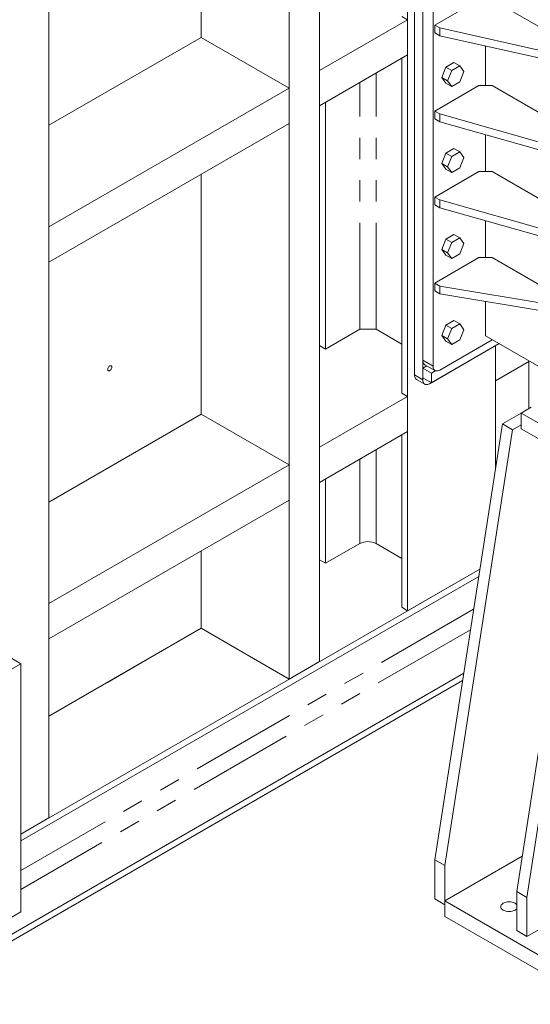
# Model space of a CAD drawing. Header units: millimetres. Extents: x 525 to 29324, y 175 to 20618.
# Tile 146 of 220: x 14658 to 15725, y 11001 to 13058. Entities that reach past the tile are written whole.
import ezdxf

# ---------------------------------------------------------------- set-up
doc = ezdxf.new("R2010")
doc.units = ezdxf.units.MM
doc.linetypes.add('SLD-Centrada-doble', pattern=[12.7, 6.35, -1.27, 1.27, -1.27, 1.27, -1.27])
doc.linetypes.add('SLD-Continua', pattern=[0])

msp = doc.modelspace()

# ---------------------------------------------------------------- linework, layer by layer
at = {"color": 7, "linetype": 'SLD-Continua', "lineweight": 18, "ltscale": 35}
for p, q in [((15469.1, 11823.5), (15469.1, 13770.9)), ((15469.1, 11823.5), (15469.1, 13770.9)), ((15469.1, 11823.5), (15469.1, 13770.9)), ((15469.1, 11823.5), (15469.1, 13770.9)), ((15469.1, 11823.5), (15469.1, 13770.9)), ((15469.1, 11823.5), (15469.1, 13770.9)), ((15285.2, 11717.4), (15285.2, 13664.8)), ((15285.2, 11717.4), (15285.2, 13664.8)), ((15285.2, 11717.4), (15285.2, 13664.8)), ((15285.2, 11717.4), (15285.2, 13664.8)), ((15285.2, 11717.4), (15285.2, 13664.8)), ((15285.2, 11717.4), (15285.2, 13664.8)), ((15221.6, 11680.6), (15221.6, 13628.1)), ((15221.6, 11680.6), (15221.6, 13628.1)), ((15221.6, 11680.6), (15221.6, 13628.1)), ((15221.6, 11680.6), (15221.6, 13628.1)), ((15221.6, 11680.6), (15221.6, 13628.1)), ((15221.6, 11680.6), (15221.6, 13628.1)), ((15483.2, 13569.2), (15483.2, 12315.9)), ((15483.2, 13569.2), (15483.2, 12315.9)), ((15483.2, 13569.2), (15483.2, 12315.9)), ((15483.2, 13569.2), (15483.2, 12315.9)), ((15483.2, 13569.2), (15483.2, 12315.9)), ((15483.2, 13569.2), (15483.2, 12315.9)), ((15500.9, 13559), (15500.9, 12305.7)), ((15500.9, 13559), (15500.9, 12305.7)), ((15500.9, 13559), (15500.9, 12305.7)), ((15500.9, 13559), (15500.9, 12305.7)), ((15500.9, 13559), (15500.9, 12305.7)), ((15500.9, 13559), (15500.9, 12305.7)), ((15037.7, 13020.9), (15037.7, 13521.9)), ((15037.7, 13020.9), (15037.7, 13521.9)), ((15037.7, 13020.9), (15037.7, 13521.9)), ((15037.7, 13020.9), (15037.7, 13521.9)), ((15037.7, 13020.9), (15037.7, 13521.9)), ((15037.7, 13020.9), (15037.7, 13521.9)), ((15500.9, 13518.2), (15500.9, 12346.5)), ((15522.1, 13506), (15522.1, 12334.2)), ((14719.5, 11390.8), (14719.5, 13338.2)), ((14719.5, 11390.8), (14719.5, 13338.2)), ((14719.5, 11390.8), (14719.5, 13338.2)), ((14719.5, 11390.8), (14719.5, 13338.2)), ((14719.5, 11390.8), (14719.5, 13338.2)), ((14719.5, 11390.8), (14719.5, 13338.2)), ((15525.6, 13046.7), (15617.6, 13099.7)), ((15645.9, 13099.7), (15858, 12977.3)), ((15285.2, 12951.6), (15469.1, 13057.7)), ((15285.2, 12951.6), (15469.1, 13057.7)), ((15285.2, 12951.6), (15469.1, 13057.7)), ((15285.2, 12951.6), (15469.1, 13057.7)), ((15285.2, 12951.6), (15469.1, 13057.7)), ((15285.2, 12951.6), (15469.1, 13057.7)), ((15469.1, 13057.7), (15456.7, 13064.8)), ((15469.1, 13057.7), (15456.7, 13064.8)), ((15469.1, 13057.7), (15456.7, 13064.8)), ((15469.1, 13057.7), (15456.7, 13064.8)), ((15469.1, 13057.7), (15456.7, 13064.8)), ((15469.1, 13057.7), (15456.7, 13064.8)), ((15469.1, 12984.2), (15469.1, 13057.7)), ((15469.1, 12984.2), (15469.1, 13057.7)), ((15469.1, 12984.2), (15469.1, 13057.7)), ((15469.1, 12984.2), (15469.1, 13057.7)), ((15469.1, 12984.2), (15469.1, 13057.7)), ((15469.1, 12984.2), (15469.1, 13057.7)), ((15536.2, 13040.5), (15525.6, 13046.7)), ((15525.6, 13030.3), (15525.6, 13046.7)), ((15847.4, 12971.1), (15536.2, 13040.5)), ((15536.2, 13024.2), (15536.2, 13040.5)), ((14719.5, 12837.3), (15037.7, 13020.9)), ((14719.5, 12837.3), (15037.7, 13020.9)), ((14719.5, 12837.3), (15037.7, 13020.9)), ((14719.5, 12837.3), (15037.7, 13020.9)), ((14719.5, 12837.3), (15037.7, 13020.9)), ((14719.5, 12837.3), (15037.7, 13020.9)), ((15037.7, 13020.9), (15221.6, 12914.8)), ((15037.7, 13020.9), (15221.6, 12914.8)), ((15037.7, 13020.9), (15221.6, 12914.8)), ((15037.7, 13020.9), (15221.6, 12914.8)), ((15037.7, 13020.9), (15221.6, 12914.8)), ((15037.7, 13020.9), (15221.6, 12914.8)), ((15536.2, 13024.2), (15525.6, 13030.3)), ((15847.4, 12954.8), (15536.2, 13024.2)), ((15631.7, 13002.9), (15631.7, 12920.1)), ((15285.2, 12878.1), (15469.1, 12984.2)), ((15285.2, 12878.1), (15469.1, 12984.2)), ((15285.2, 12878.1), (15469.1, 12984.2)), ((15285.2, 12878.1), (15469.1, 12984.2)), ((15285.2, 12878.1), (15469.1, 12984.2)), ((15285.2, 12878.1), (15469.1, 12984.2)), ((15456.7, 12278.1), (15456.7, 12977.1)), ((15456.7, 12278.1), (15456.7, 12977.1)), ((15456.7, 12278.1), (15456.7, 12977.1)), ((15456.7, 12278.1), (15456.7, 12977.1)), ((15456.7, 12278.1), (15456.7, 12977.1)), ((15456.7, 12278.1), (15456.7, 12977.1)), ((15549.1, 12958.5), (15540.7, 12937)), ((15565.8, 12968.2), (15549.1, 12958.5)), ((15549.1, 12958.5), (15561.1, 12951.6)), ((15577.9, 12961.3), (15561.1, 12951.6)), ((15565.8, 12968.2), (15577.9, 12961.3)), ((15586.2, 12949.4), (15577.9, 12961.3)), ((15285.2, 12878.1), (15285.2, 12951.6)), ((15285.2, 12878.1), (15285.2, 12951.6)), ((15285.2, 12878.1), (15285.2, 12951.6)), ((15285.2, 12878.1), (15285.2, 12951.6)), ((15285.2, 12878.1), (15285.2, 12951.6)), ((15285.2, 12878.1), (15285.2, 12951.6)), ((15540.7, 12937), (15552.7, 12930)), ((15540.7, 12937), (15549.1, 12925.1)), ((15561.1, 12951.6), (15552.7, 12930)), ((15577.9, 12927.8), (15586.2, 12949.4)), ((14719.5, 12625), (15221.6, 12914.8)), ((14719.5, 12625), (15221.6, 12914.8)), ((14719.5, 12625), (15221.6, 12914.8)), ((14719.5, 12625), (15221.6, 12914.8)), ((14719.5, 12625), (15221.6, 12914.8)), ((14719.5, 12625), (15221.6, 12914.8)), ((15221.6, 12841.3), (15221.6, 12914.8)), ((15221.6, 12841.3), (15221.6, 12914.8)), ((15221.6, 12841.3), (15221.6, 12914.8)), ((15221.6, 12841.3), (15221.6, 12914.8)), ((15221.6, 12841.3), (15221.6, 12914.8)), ((15221.6, 12841.3), (15221.6, 12914.8)), ((15525.6, 12867), (15617.6, 12920.1)), ((15549.1, 12925.1), (15561.1, 12918.1)), ((15552.7, 12930), (15561.1, 12918.1)), ((15561.1, 12918.1), (15577.9, 12927.8)), ((15617.6, 12920.1), (15645.9, 12920.1)), ((15645.9, 12920.1), (15921.6, 12760.9)), ((15297.6, 12369.9), (15297.6, 12885.2)), ((15297.6, 12369.9), (15297.6, 12885.2)), ((15297.6, 12369.9), (15297.6, 12885.2)), ((15297.6, 12369.9), (15297.6, 12885.2)), ((15297.6, 12369.9), (15297.6, 12885.2)), ((15297.6, 12369.9), (15297.6, 12885.2)), ((15536.2, 12860.9), (15525.6, 12867)), ((15525.6, 12850.7), (15525.6, 12867)), ((15911, 12754.8), (15536.2, 12860.9)), ((15536.2, 12844.6), (15536.2, 12860.9)), ((14719.5, 12551.5), (15221.6, 12841.3)), ((14719.5, 12551.5), (15221.6, 12841.3)), ((14719.5, 12551.5), (15221.6, 12841.3)), ((14719.5, 12551.5), (15221.6, 12841.3)), ((14719.5, 12551.5), (15221.6, 12841.3)), ((14719.5, 12551.5), (15221.6, 12841.3)), ((15536.2, 12844.6), (15525.6, 12850.7)), ((15911, 12738.4), (15536.2, 12844.6)), ((15631.7, 12817.5), (15631.7, 12740.5)), ((15549.1, 12778.9), (15540.7, 12757.3)), ((15565.8, 12788.6), (15549.1, 12778.9)), ((15549.1, 12778.9), (15561.1, 12772)), ((15561.1, 12772), (15552.7, 12750.4)), ((15577.9, 12781.6), (15561.1, 12772)), ((15565.8, 12788.6), (15577.9, 12781.6)), ((15586.2, 12769.7), (15577.9, 12781.6)), ((15577.9, 12748.2), (15586.2, 12769.7)), ((15540.7, 12757.3), (15552.7, 12750.4)), ((15540.7, 12757.3), (15549.1, 12745.4)), ((15552.7, 12750.4), (15561.1, 12738.5)), ((15037.7, 12234.2), (15037.7, 12735.2)), ((15037.7, 12234.2), (15037.7, 12735.2)), ((15037.7, 12234.2), (15037.7, 12735.2)), ((15037.7, 12234.2), (15037.7, 12735.2)), ((15037.7, 12234.2), (15037.7, 12735.2)), ((15037.7, 12234.2), (15037.7, 12735.2)), ((15525.6, 12687.4), (15617.6, 12740.5)), ((15549.1, 12745.4), (15561.1, 12738.5)), ((15561.1, 12738.5), (15577.9, 12748.2)), ((15617.6, 12740.5), (15645.9, 12740.5)), ((15645.9, 12740.5), (15921.6, 12581.3)), ((15536.2, 12681.3), (15525.6, 12687.4)), ((15525.6, 12671.1), (15525.6, 12687.4)), ((15536.2, 12664.9), (15525.6, 12671.1)), ((15911, 12575.1), (15536.2, 12681.3)), ((15536.2, 12664.9), (15536.2, 12681.3)), ((15911, 12558.8), (15536.2, 12664.9)), ((15631.7, 12637.9), (15631.7, 12560.8)), ((14719.5, 12551.5), (14719.5, 12625)), ((14719.5, 12551.5), (14719.5, 12625)), ((14719.5, 12551.5), (14719.5, 12625)), ((14719.5, 12551.5), (14719.5, 12625)), ((14719.5, 12551.5), (14719.5, 12625)), ((14719.5, 12551.5), (14719.5, 12625)), ((15565.8, 12608.9), (15549.1, 12599.3)), ((15565.8, 12608.9), (15577.9, 12602)), ((15549.1, 12599.3), (15540.7, 12577.7)), ((15549.1, 12599.3), (15561.1, 12592.3)), ((15561.1, 12592.3), (15552.7, 12570.8)), ((15577.9, 12602), (15561.1, 12592.3)), ((15586.2, 12590.1), (15577.9, 12602)), ((15577.9, 12568.5), (15586.2, 12590.1)), ((15540.7, 12577.7), (15552.7, 12570.8)), ((15540.7, 12577.7), (15549.1, 12565.8)), ((15549.1, 12565.8), (15561.1, 12558.8)), ((15552.7, 12570.8), (15561.1, 12558.8)), ((15561.1, 12558.8), (15577.9, 12568.5)), ((15525.6, 12507.7), (15617.6, 12560.8)), ((15617.6, 12560.8), (15645.9, 12560.8)), ((15645.9, 12560.8), (15815.6, 12462.8)), ((15536.2, 12501.6), (15525.6, 12507.7)), ((15525.6, 12491.4), (15525.6, 12507.7)), ((15536.2, 12485.3), (15525.6, 12491.4)), ((15804.9, 12456.7), (15536.2, 12501.6)), ((15536.2, 12485.3), (15536.2, 12501.6)), ((15804.9, 12440.4), (15536.2, 12485.3)), ((15631.7, 12469.3), (15631.7, 12397.5)), ((15565.8, 12429.3), (15549.1, 12419.6)), ((15577.9, 12422.4), (15561.1, 12412.7)), ((15565.8, 12429.3), (15577.9, 12422.4)), ((15586.2, 12410.4), (15577.9, 12422.4)), ((15369, 12411.2), (15297.6, 12369.9)), ((15369, 12411.2), (15297.6, 12369.9)), ((15369, 12411.2), (15297.6, 12369.9)), ((15369, 12411.2), (15297.6, 12369.9)), ((15369, 12411.2), (15297.6, 12369.9)), ((15369, 12411.2), (15297.6, 12369.9)), ((15369, 12411.2), (15403, 12411.2)), ((15369, 12411.2), (15403, 12411.2)), ((15369, 12411.2), (15403, 12411.2)), ((15369, 12411.2), (15403, 12411.2)), ((15369, 12411.2), (15403, 12411.2)), ((15369, 12411.2), (15403, 12411.2)), ((15456.7, 12380.1), (15403, 12411.2)), ((15456.7, 12380.1), (15403, 12411.2)), ((15456.7, 12380.1), (15403, 12411.2)), ((15456.7, 12380.1), (15403, 12411.2)), ((15456.7, 12380.1), (15403, 12411.2)), ((15456.7, 12380.1), (15403, 12411.2)), ((15549.1, 12419.6), (15540.7, 12398.1)), ((15549.1, 12419.6), (15561.1, 12412.7)), ((15561.1, 12412.7), (15552.7, 12391.1)), ((15577.9, 12388.9), (15586.2, 12410.4)), ((15515, 12297.5), (15660, 12381.2)), ((15515, 12297.5), (15660, 12381.2)), ((15515, 12297.5), (15660, 12381.2)), ((15515, 12297.5), (15660, 12381.2)), ((15515, 12297.5), (15660, 12381.2)), ((15515, 12297.5), (15660, 12381.2)), ((15518.6, 12299.5), (15660, 12381.2)), ((15518.6, 12299.5), (15660, 12381.2)), ((15518.6, 12299.5), (15660, 12381.2)), ((15518.6, 12299.5), (15660, 12381.2)), ((15518.6, 12299.5), (15660, 12381.2)), ((15518.6, 12299.5), (15660, 12381.2)), ((15536.2, 12326.1), (15645.9, 12389.3)), ((15540.7, 12398.1), (15552.7, 12391.1)), ((15540.7, 12398.1), (15549.1, 12386.1)), ((15549.1, 12386.1), (15561.1, 12379.2)), ((15552.7, 12391.1), (15561.1, 12379.2)), ((15561.1, 12379.2), (15577.9, 12388.9)), ((15631.7, 12397.5), (15939.3, 12219.9)), ((15652.9, 12377.1), (15660, 12381.2)), ((15652.9, 12377.1), (15660, 12381.2)), ((15652.9, 12377.1), (15660, 12381.2)), ((15652.9, 12377.1), (15660, 12381.2)), ((15652.9, 12377.1), (15660, 12381.2)), ((15652.9, 12377.1), (15660, 12381.2)), ((15297.6, 12369.9), (15285.2, 12377.1)), ((15297.6, 12369.9), (15285.2, 12377.1)), ((15297.6, 12369.9), (15285.2, 12377.1)), ((15297.6, 12369.9), (15285.2, 12377.1)), ((15297.6, 12369.9), (15285.2, 12377.1)), ((15297.6, 12369.9), (15285.2, 12377.1)), ((15652.9, 12122.8), (15652.9, 12377.1)), ((15652.9, 12122.8), (15652.9, 12377.1)), ((15652.9, 12122.8), (15652.9, 12377.1)), ((15652.9, 12122.8), (15652.9, 12377.1)), ((15652.9, 12122.8), (15652.9, 12377.1)), ((15652.9, 12122.8), (15652.9, 12377.1)), ((15652.9, 12303.6), (15652.9, 12377.1)), ((15652.9, 12303.6), (15652.9, 12377.1)), ((15652.9, 12303.6), (15652.9, 12377.1)), ((15652.9, 12303.6), (15652.9, 12377.1)), ((15652.9, 12303.6), (15652.9, 12377.1)), ((15652.9, 12303.6), (15652.9, 12377.1)), ((15652.9, 12303.6), (15723.7, 12344.4)), ((15652.9, 12303.6), (15723.7, 12344.4)), ((15652.9, 12303.6), (15723.7, 12344.4)), ((15652.9, 12303.6), (15723.7, 12344.4)), ((15652.9, 12303.6), (15723.7, 12344.4)), ((15652.9, 12303.6), (15723.7, 12344.4)), ((15500.9, 12330.1), (15509.2, 12334.9)), ((15500.9, 12330.1), (15509.2, 12334.9)), ((15500.9, 12330.1), (15509.2, 12334.9)), ((15500.9, 12330.1), (15509.2, 12334.9)), ((15500.9, 12330.1), (15509.2, 12334.9)), ((15500.9, 12330.1), (15509.2, 12334.9)), ((15500.9, 12309.7), (15500.9, 12330.1)), ((15500.9, 12330.1), (15518.6, 12319.9)), ((15500.9, 12309.7), (15500.9, 12330.1)), ((15500.9, 12330.1), (15518.6, 12319.9)), ((15500.9, 12309.7), (15500.9, 12330.1)), ((15500.9, 12330.1), (15518.6, 12319.9)), ((15500.9, 12309.7), (15500.9, 12330.1)), ((15500.9, 12330.1), (15518.6, 12319.9)), ((15500.9, 12309.7), (15500.9, 12330.1)), ((15500.9, 12330.1), (15518.6, 12319.9)), ((15500.9, 12309.7), (15500.9, 12330.1)), ((15500.9, 12330.1), (15518.6, 12319.9)), ((15505, 12337.3), (15526.2, 12325.1)), ((15518.6, 12319.9), (15526.9, 12324.8)), ((15518.6, 12319.9), (15526.9, 12324.8)), ((15518.6, 12319.9), (15526.9, 12324.8)), ((15518.6, 12319.9), (15526.9, 12324.8)), ((15518.6, 12319.9), (15526.9, 12324.8)), ((15518.6, 12319.9), (15526.9, 12324.8)), ((15518.6, 12319.9), (15518.6, 12299.5)), ((15518.6, 12319.9), (15518.6, 12299.5)), ((15518.6, 12319.9), (15518.6, 12299.5)), ((15518.6, 12319.9), (15518.6, 12299.5)), ((15518.6, 12319.9), (15518.6, 12299.5)), ((15518.6, 12319.9), (15518.6, 12299.5)), ((15487.4, 12306.7), (15505, 12296.5)), ((15487.4, 12306.7), (15505, 12296.5)), ((15487.4, 12306.7), (15505, 12296.5)), ((15487.4, 12306.7), (15505, 12296.5)), ((15487.4, 12306.7), (15505, 12296.5)), ((15487.4, 12306.7), (15505, 12296.5)), ((15518.6, 12299.5), (15500.9, 12309.7)), ((15518.6, 12299.5), (15500.9, 12309.7)), ((15518.6, 12299.5), (15500.9, 12309.7)), ((15518.6, 12299.5), (15500.9, 12309.7)), ((15518.6, 12299.5), (15500.9, 12309.7)), ((15518.6, 12299.5), (15500.9, 12309.7)), ((15469.1, 12271), (15456.7, 12278.1)), ((15469.1, 12271), (15456.7, 12278.1)), ((15469.1, 12271), (15456.7, 12278.1)), ((15469.1, 12271), (15456.7, 12278.1)), ((15469.1, 12271), (15456.7, 12278.1)), ((15469.1, 12271), (15456.7, 12278.1)), ((15285.2, 12164.8), (15469.1, 12271)), ((15285.2, 12164.8), (15469.1, 12271)), ((15285.2, 12164.8), (15469.1, 12271)), ((15285.2, 12164.8), (15469.1, 12271)), ((15285.2, 12164.8), (15469.1, 12271)), ((15285.2, 12164.8), (15469.1, 12271)), ((15469.1, 12197.5), (15469.1, 12271)), ((15469.1, 12197.5), (15469.1, 12271)), ((15469.1, 12197.5), (15469.1, 12271)), ((15469.1, 12197.5), (15469.1, 12271)), ((15469.1, 12197.5), (15469.1, 12271)), ((15469.1, 12197.5), (15469.1, 12271)), ((15706, 12236.2), (15667.1, 12213.8)), ((15727.2, 12248.5), (15706, 12236.2)), ((15706, 12236.2), (16151.4, 11979.1)), ((15706, 12236.2), (15706, 12203.6)), ((14719.5, 12050.5), (15037.7, 12234.2)), ((14719.5, 12050.5), (15037.7, 12234.2)), ((14719.5, 12050.5), (15037.7, 12234.2)), ((14719.5, 12050.5), (15037.7, 12234.2)), ((14719.5, 12050.5), (15037.7, 12234.2)), ((14719.5, 12050.5), (15037.7, 12234.2)), ((15037.7, 12234.2), (15221.6, 12128.1)), ((15037.7, 12234.2), (15221.6, 12128.1)), ((15037.7, 12234.2), (15221.6, 12128.1)), ((15037.7, 12234.2), (15221.6, 12128.1)), ((15037.7, 12234.2), (15221.6, 12128.1)), ((15037.7, 12234.2), (15221.6, 12128.1)), ((15285.2, 12091.3), (15469.1, 12197.5)), ((15285.2, 12091.3), (15469.1, 12197.5)), ((15285.2, 12091.3), (15469.1, 12197.5)), ((15285.2, 12091.3), (15469.1, 12197.5)), ((15285.2, 12091.3), (15469.1, 12197.5)), ((15285.2, 12091.3), (15469.1, 12197.5)), ((15667.1, 12213.8), (15525.6, 11303.4)), ((15688.3, 12201.5), (15546.9, 11291.1)), ((15667.1, 12213.8), (15688.3, 12201.5)), ((15706, 12211.8), (15688.3, 12201.5)), ((15706, 12203.6), (16151.4, 11946.4)), ((15456.7, 11830.6), (15456.7, 12190.3)), ((15456.7, 11830.6), (15456.7, 12190.3)), ((15456.7, 11830.6), (15456.7, 12190.3)), ((15456.7, 11830.6), (15456.7, 12190.3)), ((15456.7, 11830.6), (15456.7, 12190.3)), ((15456.7, 11830.6), (15456.7, 12190.3)), ((15285.2, 12091.3), (15285.2, 12164.8)), ((15285.2, 12091.3), (15285.2, 12164.8)), ((15285.2, 12091.3), (15285.2, 12164.8)), ((15285.2, 12091.3), (15285.2, 12164.8)), ((15285.2, 12091.3), (15285.2, 12164.8)), ((15285.2, 12091.3), (15285.2, 12164.8)), ((14719.5, 11838.3), (15221.6, 12128.1)), ((14719.5, 11838.3), (15221.6, 12128.1)), ((14719.5, 11838.3), (15221.6, 12128.1)), ((14719.5, 11838.3), (15221.6, 12128.1)), ((14719.5, 11838.3), (15221.6, 12128.1)), ((14719.5, 11838.3), (15221.6, 12128.1)), ((15221.6, 12054.6), (15221.6, 12128.1)), ((15221.6, 12054.6), (15221.6, 12128.1)), ((15221.6, 12054.6), (15221.6, 12128.1)), ((15221.6, 12054.6), (15221.6, 12128.1)), ((15221.6, 12054.6), (15221.6, 12128.1)), ((15221.6, 12054.6), (15221.6, 12128.1)), ((15653.7, 12128.1), (15652.9, 12127.6)), ((15653.7, 12128.1), (15652.9, 12127.6)), ((15653.7, 12128.1), (15652.9, 12127.6)), ((15653.7, 12128.1), (15652.9, 12127.6)), ((15653.7, 12128.1), (15652.9, 12127.6)), ((15653.7, 12128.1), (15652.9, 12127.6)), ((15835, 12129.1), (15697.1, 11237)), ((15856.2, 12116.8), (15718.3, 11224.8)), ((15297.6, 11922.5), (15297.6, 12098.5)), ((15297.6, 11922.5), (15297.6, 12098.5)), ((15297.6, 11922.5), (15297.6, 12098.5)), ((15297.6, 11922.5), (15297.6, 12098.5)), ((15297.6, 11922.5), (15297.6, 12098.5)), ((15297.6, 11922.5), (15297.6, 12098.5)), ((14719.5, 11764.8), (15221.6, 12054.6)), ((14719.5, 11764.8), (15221.6, 12054.6)), ((14719.5, 11764.8), (15221.6, 12054.6)), ((14719.5, 11764.8), (15221.6, 12054.6)), ((14719.5, 11764.8), (15221.6, 12054.6)), ((14719.5, 11764.8), (15221.6, 12054.6)), ((15037.7, 11786.7), (15037.7, 11948.5)), ((15037.7, 11786.7), (15037.7, 11948.5)), ((15037.7, 11786.7), (15037.7, 11948.5)), ((15037.7, 11786.7), (15037.7, 11948.5)), ((15037.7, 11786.7), (15037.7, 11948.5)), ((15037.7, 11786.7), (15037.7, 11948.5)), ((15369, 11963.7), (15297.6, 11922.5)), ((15369, 11963.7), (15297.6, 11922.5)), ((15369, 11963.7), (15297.6, 11922.5)), ((15369, 11963.7), (15297.6, 11922.5)), ((15369, 11963.7), (15297.6, 11922.5)), ((15369, 11963.7), (15297.6, 11922.5)), ((15456.7, 11932.7), (15403, 11963.7)), ((15456.7, 11932.7), (15403, 11963.7)), ((15456.7, 11932.7), (15403, 11963.7)), ((15456.7, 11932.7), (15403, 11963.7)), ((15456.7, 11932.7), (15403, 11963.7)), ((15456.7, 11932.7), (15403, 11963.7)), ((15297.6, 11922.5), (15285.2, 11929.6)), ((15297.6, 11922.5), (15285.2, 11929.6)), ((15297.6, 11922.5), (15285.2, 11929.6)), ((15297.6, 11922.5), (15285.2, 11929.6)), ((15297.6, 11922.5), (15285.2, 11929.6)), ((15297.6, 11922.5), (15285.2, 11929.6)), ((15620, 11910.6), (14661, 11357)), ((15620, 11910.6), (14661, 11357)), ((15620, 11910.6), (14661, 11357)), ((15620, 11910.6), (15469.1, 11823.5)), ((15620, 11910.6), (15469.1, 11823.5)), ((15620, 11910.6), (15469.1, 11823.5)), ((15620, 11910.6), (15469.1, 11823.5)), ((15620, 11910.6), (15469.1, 11823.5)), ((15620, 11910.6), (15469.1, 11823.5)), ((15617.5, 11894.9), (14661, 11342.7)), ((15617.5, 11894.9), (14661, 11342.7)), ((15617.5, 11894.9), (14661, 11342.7)), ((14719.5, 11764.8), (14719.5, 11838.3)), ((14719.5, 11764.8), (14719.5, 11838.3)), ((14719.5, 11764.8), (14719.5, 11838.3)), ((14719.5, 11764.8), (14719.5, 11838.3)), ((14719.5, 11764.8), (14719.5, 11838.3)), ((14719.5, 11764.8), (14719.5, 11838.3)), ((15469.1, 11823.5), (15456.7, 11830.6)), ((15469.1, 11823.5), (15456.7, 11830.6)), ((15469.1, 11823.5), (15456.7, 11830.6)), ((15469.1, 11823.5), (15456.7, 11830.6)), ((15469.1, 11823.5), (15456.7, 11830.6)), ((15469.1, 11823.5), (15456.7, 11830.6)), ((15037.7, 11786.7), (14719.5, 11603.1)), ((15037.7, 11786.7), (14719.5, 11603.1)), ((15037.7, 11786.7), (14719.5, 11603.1)), ((15037.7, 11786.7), (14719.5, 11603.1)), ((15037.7, 11786.7), (14719.5, 11603.1)), ((15037.7, 11786.7), (14719.5, 11603.1)), ((14719.5, 11603.1), (15037.7, 11786.7)), ((14719.5, 11603.1), (15037.7, 11786.7)), ((14719.5, 11603.1), (15037.7, 11786.7)), ((14719.5, 11603.1), (15037.7, 11786.7)), ((14719.5, 11603.1), (15037.7, 11786.7)), ((14719.5, 11603.1), (15037.7, 11786.7)), ((15037.7, 11786.7), (15221.6, 11680.6)), ((15037.7, 11786.7), (15221.6, 11680.6)), ((15037.7, 11786.7), (15221.6, 11680.6)), ((15037.7, 11786.7), (15221.6, 11680.6)), ((15037.7, 11786.7), (15221.6, 11680.6)), ((15037.7, 11786.7), (15221.6, 11680.6)), ((14636.3, 11727.2), (14661, 11712.9)), ((14661, 11712.9), (14603.9, 11679.9)), ((14661, 11194.4), (14661, 11712.9)), ((14842.2, 11673.9), (14922.1, 11720)), ((14842.2, 11673.9), (14922.1, 11720)), ((14842.2, 11673.9), (14922.1, 11720)), ((15221.6, 11680.6), (15285.2, 11717.4)), ((15221.6, 11680.6), (15285.2, 11717.4)), ((15221.6, 11680.6), (15285.2, 11717.4)), ((15221.6, 11680.6), (15285.2, 11717.4)), ((15221.6, 11680.6), (15285.2, 11717.4)), ((15221.6, 11680.6), (15285.2, 11717.4)), ((15586.2, 11693.1), (12566.8, 9950.1)), ((15586.2, 11693.1), (12566.8, 9950.1)), ((15586.2, 11693.1), (12566.8, 9950.1)), ((15583.7, 11677.4), (12579.2, 9942.9)), ((15583.7, 11677.4), (12579.2, 9942.9)), ((15583.7, 11677.4), (12579.2, 9942.9)), ((14661, 11357), (14719.5, 11390.8)), ((14661, 11357), (14719.5, 11390.8)), ((14661, 11357), (14719.5, 11390.8)), ((14661, 11357), (14719.5, 11390.8)), ((14661, 11357), (14719.5, 11390.8)), ((14661, 11357), (14719.5, 11390.8)), ((15708.5, 11311), (15546.9, 11217.6)), ((15525.6, 11303.4), (15546.9, 11291.1)), ((15525.6, 11303.4), (15525.6, 11221.7)), ((15546.9, 11291.1), (15546.9, 11209.5)), ((15697.1, 11237), (15718.3, 11224.8)), ((15697.1, 11237), (15697.1, 11155.4)), ((15525.6, 11221.7), (15546.9, 11209.5)), ((15546.9, 11217.6), (15546.9, 11185)), ((15546.9, 11217.6), (16501.4, 10666.6)), ((15718.3, 11224.8), (15718.3, 11143.1)), ((15718.3, 11143.1), (15844, 11215.7)), ((14229.7, 10945.4), (14661, 11194.4)), ((15546.9, 11185), (16501.4, 10633.9)), ((15697.1, 11155.4), (15718.3, 11143.1))]:
    msp.add_line(p, q, dxfattribs=at)
at = {"color": 8, "linetype": 'SLD-Centrada-doble', "lineweight": 18, "ltscale": 35}
for p, q in [((15403, 12411.2), (15403, 12946)), ((15403, 12411.2), (15403, 12946)), ((15403, 12411.2), (15403, 12946)), ((15403, 12411.2), (15403, 12946)), ((15403, 12411.2), (15403, 12946)), ((15403, 12411.2), (15403, 12946)), ((15369, 12411.2), (15369, 12926.4)), ((15369, 12411.2), (15369, 12926.4)), ((15369, 12411.2), (15369, 12926.4)), ((15369, 12411.2), (15369, 12926.4)), ((15369, 12411.2), (15369, 12926.4)), ((15369, 12411.2), (15369, 12926.4)), ((15522.1, 12334.2), (15500.9, 12346.5)), ((15722.6, 12245.8), (15722.6, 12343.8)), ((15722.6, 12245.8), (15722.6, 12343.8)), ((15722.6, 12245.8), (15722.6, 12343.8)), ((15722.6, 12245.8), (15722.6, 12343.8)), ((15722.6, 12245.8), (15722.6, 12343.8)), ((15722.6, 12245.8), (15722.6, 12343.8)), ((15500.9, 12305.7), (15483.2, 12315.9)), ((15500.9, 12305.7), (15483.2, 12315.9)), ((15500.9, 12305.7), (15483.2, 12315.9)), ((15500.9, 12305.7), (15483.2, 12315.9)), ((15500.9, 12305.7), (15483.2, 12315.9)), ((15500.9, 12305.7), (15483.2, 12315.9)), ((15403, 11963.7), (15403, 12159.3)), ((15403, 11963.7), (15403, 12159.3)), ((15403, 11963.7), (15403, 12159.3)), ((15403, 11963.7), (15403, 12159.3)), ((15403, 11963.7), (15403, 12159.3)), ((15403, 11963.7), (15403, 12159.3)), ((15369, 11963.7), (15369, 12139.7)), ((15369, 11963.7), (15369, 12139.7)), ((15369, 11963.7), (15369, 12139.7)), ((15369, 11963.7), (15369, 12139.7)), ((15369, 11963.7), (15369, 12139.7)), ((15369, 11963.7), (15369, 12139.7)), ((15606.9, 11826.7), (14661, 11280.7)), ((15606.9, 11826.7), (14661, 11280.7)), ((15606.9, 11826.7), (14661, 11280.7)), ((15600.2, 11783.7), (14661, 11241.5)), ((15600.2, 11783.7), (14661, 11241.5)), ((15600.2, 11783.7), (14661, 11241.5))]:
    msp.add_line(p, q, dxfattribs=at)
at = {"color": 7, "linetype": 'SLD-Continua', "lineweight": 18, "ltscale": 35, "flags": 128}
for points in [[(15500.9, 12346.5), (15501, 12344.2), (15501.5, 12342.2), (15502.2, 12340.4), (15503.1, 12338.9), (15504.3, 12337.8), (15505, 12337.3)], [(14851.1, 12332.2), (14850.9, 12333.4), (14850.5, 12334.3), (14849.9, 12334.9), (14849.1, 12335.2), (14848.1, 12335.2), (14847.1, 12334.8), (14846, 12334.1), (14845, 12333.2), (14844.1, 12332), (14843.4, 12330.7), (14842.9, 12329.3), (14842.6, 12327.9), (14842.6, 12326.7), (14842.9, 12325.7), (14843.4, 12324.9), (14844.1, 12324.4), (14845, 12324.3), (14846, 12324.5), (14847.1, 12325), (14848.1, 12325.9), (14849.1, 12326.9), (14849.9, 12328.2), (14850.5, 12329.6), (14850.9, 12330.9), (14851.1, 12332.2)], [(14851.1, 12332.2), (14850.9, 12333.4), (14850.5, 12334.3), (14849.9, 12334.9), (14849.1, 12335.2), (14848.1, 12335.2), (14847.1, 12334.8), (14846, 12334.1), (14845, 12333.2), (14844.1, 12332), (14843.4, 12330.7), (14842.9, 12329.3), (14842.6, 12327.9), (14842.6, 12326.7), (14842.9, 12325.7), (14843.4, 12324.9), (14844.1, 12324.4), (14845, 12324.3), (14846, 12324.5), (14847.1, 12325), (14848.1, 12325.9), (14849.1, 12326.9), (14849.9, 12328.2), (14850.5, 12329.6), (14850.9, 12330.9), (14851.1, 12332.2)], [(14851.1, 12332.2), (14850.9, 12333.4), (14850.5, 12334.3), (14849.9, 12334.9), (14849.1, 12335.2), (14848.1, 12335.2), (14847.1, 12334.8), (14846, 12334.1), (14845, 12333.2), (14844.1, 12332), (14843.4, 12330.7), (14842.9, 12329.3), (14842.6, 12327.9), (14842.6, 12326.7), (14842.9, 12325.7), (14843.4, 12324.9), (14844.1, 12324.4), (14845, 12324.3), (14846, 12324.5), (14847.1, 12325), (14848.1, 12325.9), (14849.1, 12326.9), (14849.9, 12328.2), (14850.5, 12329.6), (14850.9, 12330.9), (14851.1, 12332.2)], [(14851.1, 12332.2), (14850.9, 12333.4), (14850.5, 12334.3), (14849.9, 12334.9), (14849.1, 12335.2), (14848.1, 12335.2), (14847.1, 12334.8), (14846, 12334.1), (14845, 12333.2), (14844.1, 12332), (14843.4, 12330.7), (14842.9, 12329.3), (14842.6, 12327.9), (14842.6, 12326.7), (14842.9, 12325.7), (14843.4, 12324.9), (14844.1, 12324.4), (14845, 12324.3), (14846, 12324.5), (14847.1, 12325), (14848.1, 12325.9), (14849.1, 12326.9), (14849.9, 12328.2), (14850.5, 12329.6), (14850.9, 12330.9), (14851.1, 12332.2)], [(14851.1, 12332.2), (14850.9, 12333.4), (14850.5, 12334.3), (14849.9, 12334.9), (14849.1, 12335.2), (14848.1, 12335.2), (14847.1, 12334.8), (14846, 12334.1), (14845, 12333.2), (14844.1, 12332), (14843.4, 12330.7), (14842.9, 12329.3), (14842.6, 12327.9), (14842.6, 12326.7), (14842.9, 12325.7), (14843.4, 12324.9), (14844.1, 12324.4), (14845, 12324.3), (14846, 12324.5), (14847.1, 12325), (14848.1, 12325.9), (14849.1, 12326.9), (14849.9, 12328.2), (14850.5, 12329.6), (14850.9, 12330.9), (14851.1, 12332.2)], [(14851.1, 12332.2), (14850.9, 12333.4), (14850.5, 12334.3), (14849.9, 12334.9), (14849.1, 12335.2), (14848.1, 12335.2), (14847.1, 12334.8), (14846, 12334.1), (14845, 12333.2), (14844.1, 12332), (14843.4, 12330.7), (14842.9, 12329.3), (14842.6, 12327.9), (14842.6, 12326.7), (14842.9, 12325.7), (14843.4, 12324.9), (14844.1, 12324.4), (14845, 12324.3), (14846, 12324.5), (14847.1, 12325), (14848.1, 12325.9), (14849.1, 12326.9), (14849.9, 12328.2), (14850.5, 12329.6), (14850.9, 12330.9), (14851.1, 12332.2)], [(15522.1, 12334.2), (15522.3, 12332), (15522.7, 12330), (15523.4, 12328.2), (15524.4, 12326.7), (15525.6, 12325.5), (15527, 12324.7), (15528.6, 12324.2), (15530.4, 12324.2), (15532.3, 12324.4), (15534.2, 12325.1), (15536.2, 12326.1)], [(15483.2, 12315.9), (15483.4, 12313.6), (15483.8, 12311.6), (15484.5, 12309.8), (15485.5, 12308.3), (15486.7, 12307.2), (15487.4, 12306.7)], [(15483.2, 12315.9), (15483.4, 12313.6), (15483.8, 12311.6), (15484.5, 12309.8), (15485.5, 12308.3), (15486.7, 12307.2), (15487.4, 12306.7)], [(15483.2, 12315.9), (15483.4, 12313.6), (15483.8, 12311.6), (15484.5, 12309.8), (15485.5, 12308.3), (15486.7, 12307.2), (15487.4, 12306.7)], [(15483.2, 12315.9), (15483.4, 12313.6), (15483.8, 12311.6), (15484.5, 12309.8), (15485.5, 12308.3), (15486.7, 12307.2), (15487.4, 12306.7)], [(15483.2, 12315.9), (15483.4, 12313.6), (15483.8, 12311.6), (15484.5, 12309.8), (15485.5, 12308.3), (15486.7, 12307.2), (15487.4, 12306.7)], [(15483.2, 12315.9), (15483.4, 12313.6), (15483.8, 12311.6), (15484.5, 12309.8), (15485.5, 12308.3), (15486.7, 12307.2), (15487.4, 12306.7)], [(15500.9, 12305.7), (15501, 12303.4), (15501.5, 12301.4), (15502.2, 12299.6), (15503.1, 12298.1), (15504.3, 12297), (15505.8, 12296.1), (15507.4, 12295.7), (15509.2, 12295.6), (15511.1, 12295.8), (15513, 12296.5), (15515, 12297.5)], [(15500.9, 12305.7), (15501, 12303.4), (15501.5, 12301.4), (15502.2, 12299.6), (15503.1, 12298.1), (15504.3, 12297), (15505.8, 12296.1), (15507.4, 12295.7), (15509.2, 12295.6), (15511.1, 12295.8), (15513, 12296.5), (15515, 12297.5)], [(15500.9, 12305.7), (15501, 12303.4), (15501.5, 12301.4), (15502.2, 12299.6), (15503.1, 12298.1), (15504.3, 12297), (15505.8, 12296.1), (15507.4, 12295.7), (15509.2, 12295.6), (15511.1, 12295.8), (15513, 12296.5), (15515, 12297.5)], [(15500.9, 12305.7), (15501, 12303.4), (15501.5, 12301.4), (15502.2, 12299.6), (15503.1, 12298.1), (15504.3, 12297), (15505.8, 12296.1), (15507.4, 12295.7), (15509.2, 12295.6), (15511.1, 12295.8), (15513, 12296.5), (15515, 12297.5)], [(15500.9, 12305.7), (15501, 12303.4), (15501.5, 12301.4), (15502.2, 12299.6), (15503.1, 12298.1), (15504.3, 12297), (15505.8, 12296.1), (15507.4, 12295.7), (15509.2, 12295.6), (15511.1, 12295.8), (15513, 12296.5), (15515, 12297.5)], [(15500.9, 12305.7), (15501, 12303.4), (15501.5, 12301.4), (15502.2, 12299.6), (15503.1, 12298.1), (15504.3, 12297), (15505.8, 12296.1), (15507.4, 12295.7), (15509.2, 12295.6), (15511.1, 12295.8), (15513, 12296.5), (15515, 12297.5)], [(15693.6, 11212.5), (15691.7, 11213.5), (15689.6, 11214.2), (15687.3, 11214.8), (15684.9, 11215.3), (15682.5, 11215.5), (15680, 11215.5), (15677.5, 11215.3), (15675.1, 11214.8), (15672.8, 11214.2), (15670.7, 11213.5), (15668.8, 11212.5), (15667.2, 11211.4), (15665.8, 11210.2), (15664.8, 11208.9), (15664.1, 11207.5), (15663.8, 11206.1), (15663.8, 11204.7), (15664.1, 11203.2), (15664.8, 11201.9), (15665.8, 11200.5), (15667.2, 11199.3), (15668.8, 11198.2), (15670.7, 11197.3), (15672.8, 11196.5), (15675.1, 11195.9), (15677.5, 11195.5), (15680, 11195.3), (15682.5, 11195.3), (15684.9, 11195.5), (15687.3, 11195.9), (15689.6, 11196.5), (15691.7, 11197.3), (15693.6, 11198.2), (15695.2, 11199.3), (15696.6, 11200.5), (15697.1, 11201.2)]]:
    msp.add_lwpolyline(points, dxfattribs=at)
at = {"color": 7, "linetype": 'SLD-Continua', "lineweight": 18, "ltscale": 1225}
for centre, radius, start, end in [((15386, 11931), 36.9, 62.6097, 117.3903), ((15386, 11931), 36.9, 62.6097, 117.3903), ((15386, 11931), 36.9, 62.6097, 117.3903), ((15386, 11931), 36.9, 62.6097, 117.3903), ((15386, 11931), 36.9, 62.6097, 117.3903), ((15386, 11931), 36.9, 62.6097, 117.3903), ((15687.7, 11201.9), 12.1, 39.3642, 61.2235)]:
    msp.add_arc(centre, radius, start, end, dxfattribs=at)

doc.saveas('drawing.dxf')
